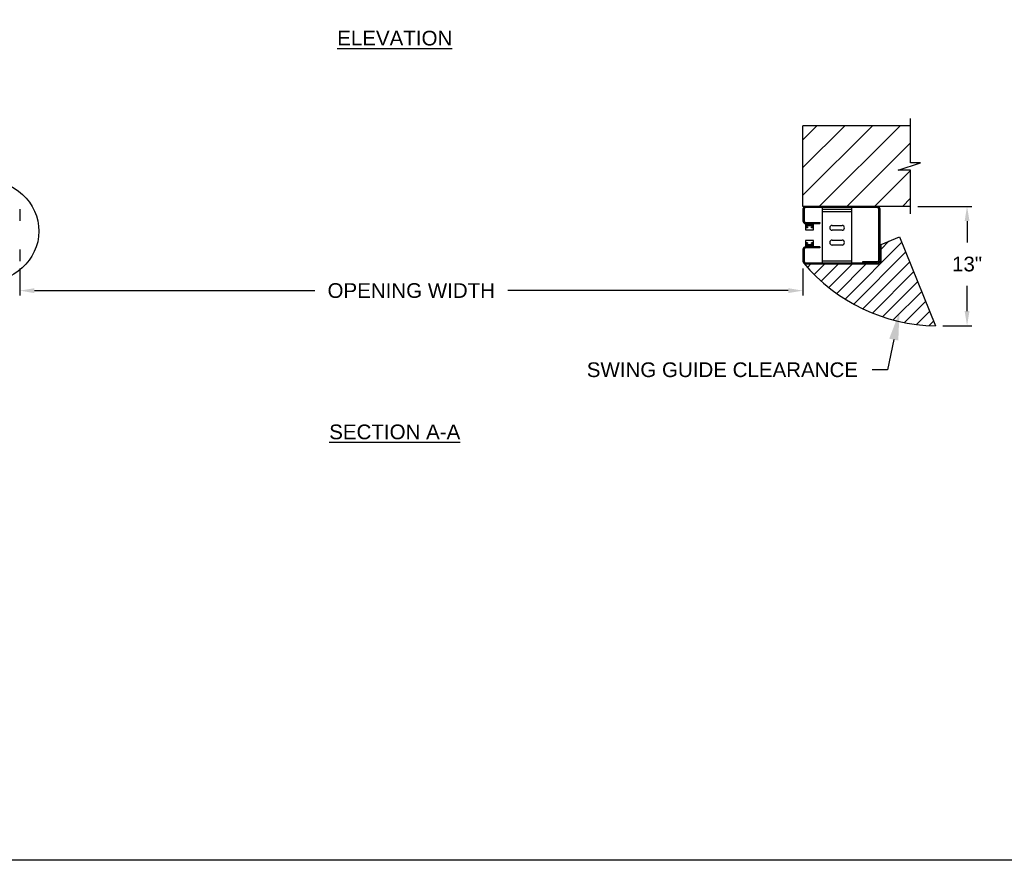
# Model space of a CAD drawing. Header units: inches. Extents: x 170 to 312, y 215 to 248.
# Tile 3 of 216: x 176.28 to 182.56, y 214.76 to 220.12. Entities that reach past the tile are written whole.
import ezdxf
from ezdxf import colors
from ezdxf.entities.mleader import LeaderData, LeaderLine
from ezdxf.math import Vec2, Vec3

# ---------------------------------------------------------------- set-up
doc = ezdxf.new("R2010")
doc.units = ezdxf.units.IN
doc.header["$LTSCALE"] = 0.25
doc.header["$MEASUREMENT"] = 0
for name, color, linetype in [('ANNOTATIONS', 1, 'Continuous'), ('DETAILS', 4, 'Continuous'), ('STANDARD MOTOR RH', 7, 'Continuous')]:
    doc.layers.add(name, color=color, linetype=linetype)
doc.styles.add('ARIAL', font='arial.ttf', dxfattribs={"height": 0.09375})
doc.dimstyles.new('STANDARD$0', dxfattribs={"dimtxt": 0.09375, "dimasz": 0.09375, "dimexe": 0.03125, "dimexo": 0.046875, "dimgap": 0.09, "dimtad": 0, "dimtih": 1, "dimtoh": 1, "dimdec": 4, "dimzin": 0, "dimdsep": 46, "dimtxsty": 'ARIAL', "dimcen": 0.09, "dimadec": 0, "dimazin": 0, "dimtfac": 1, "dimtdec": 4, "dimtofl": 0, "dimtmove": 0, "dimatfit": 1, "dimfxl": 1, "dimtolj": 1, "dimtzin": 0, "dimarcsym": 0})

# ---------------------------------------------------------------- blocks, each defined once
blk = doc.blocks.new('*D278')
at = {"layer": 'ANNOTATIONS', "color": 0, "linetype": 'ByBlock', "lineweight": -2, "transparency": 16777216}
for p, q in [((182.0118, 218.9316), (182.357, 218.9316)), ((182.3257, 218.8378), (182.3257, 218.7014)), ((182.3257, 218.264), (182.3257, 218.4256)), ((182.1706, 218.1702), (182.357, 218.1702))]:
    blk.add_line(p, q, dxfattribs=at)
at = {"layer": 'ANNOTATIONS', "color": 0, "transparency": 16777216}
for points in [[(182.3101, 218.8378), (182.3414, 218.8378), (182.3257, 218.9316)], [(182.3101, 218.264), (182.3414, 218.264), (182.3257, 218.1702)]]:
    blk.add_solid(points, dxfattribs=at)
at = {"layer": 'defpoints', "color": 0, "transparency": 16777216}
for p in [(181.9649, 218.9316), (182.3257, 218.9316), (182.1237, 218.1702)]:
    blk.add_point(p, dxfattribs=at)
at = {"layer": 'ANNOTATIONS', "color": 0, "transparency": 16777216, "insert": (182.3257, 218.5635), "char_height": 0.09375, "attachment_point": 5, "style": 'ARIAL'}
blk.add_mtext('\\A1;13"', dxfattribs=at)
blk = doc.blocks.new('*D267')
at = {"layer": 'ANNOTATIONS', "color": 0, "lineweight": -2, "transparency": 16777216}
for p, q in [((176.2774, 218.5358), (176.2774, 218.3631)), ((181.2774, 218.5358), (181.2774, 218.3631)), ((176.3711, 218.3944), (178.161, 218.3944)), ((181.1836, 218.3944), (179.3937, 218.3944))]:
    blk.add_line(p, q, dxfattribs=at)
at = {"layer": 'ANNOTATIONS', "color": 0, "transparency": 16777216}
for points in [[(176.3711, 218.41), (176.3711, 218.3787), (176.2774, 218.3944)], [(181.1836, 218.41), (181.1836, 218.3787), (181.2774, 218.3944)]]:
    blk.add_solid(points, dxfattribs=at)
at = {"layer": 'defpoints', "color": 0, "transparency": 16777216}
for p in [(176.2774, 218.5826), (181.2774, 218.5826), (181.2774, 218.3944)]:
    blk.add_point(p, dxfattribs=at)
at = {"layer": 'ANNOTATIONS', "color": 0, "transparency": 16777216, "insert": (178.7774, 218.3944), "char_height": 0.09375, "attachment_point": 5, "style": 'ARIAL'}
blk.add_mtext('\\A1;OPENING WIDTH', dxfattribs=at)

msp = doc.modelspace()

# ---------------------------------------------------------------- hatches: boundary and pattern name
at = {"layer": 'STANDARD MOTOR RH'}
h = msp.add_hatch(dxfattribs=at)
h.set_pattern_fill('ANSI31', color=256, style=0)
h.set_pattern_definition([(45, (-1.46754, -31.62372), (-0.08838835, 0.08838835), [])])
h.paths.add_polyline_path([(182.02899, 219.21), (181.96488, 219.21), (181.96488, 219.44721), (181.27738, 219.44721), (181.27738, 218.93158), (181.29556, 218.93158), (181.96488, 218.93158), (181.96488, 219.1631), (181.88692, 219.1631)])
h = msp.add_hatch(dxfattribs=at)
h.set_pattern_fill('ANSI31', color=256, scale=0.5, style=0)
h.set_pattern_definition([(45, (169.85783, 215.93297), (-0.04419417, 0.04419417), [])])
edge = h.paths.add_edge_path()
edge.add_line((181.89367, 218.73701), (181.77738, 218.68977))
edge.add_line((181.77738, 218.68977), (181.77738, 218.58264))
edge.add_arc((181.75951, 218.58264), 0.01787, -89.999885, 0.000989, ccw=False)
edge.add_line((181.75951, 218.56477), (181.29526, 218.56477))
edge.add_arc((181.29526, 218.58264), 0.01788, 224.999017, 269.999203, ccw=False)
edge.add_arc((182.14188, 219.2931), 1.12303, 220.081978, 269.072701)
edge.add_line((182.1237, 218.17022), (181.89367, 218.73701))

# ---------------------------------------------------------------- linework, layer by layer
at = {"layer": 'defpoints'}
msp.add_lwpolyline([(189.05875, 214.75854), (169.58887, 214.75854), (169.58887, 227.49365), (189.05875, 227.49365)], close=True, dxfattribs=at)
at = {"layer": 'DETAILS'}
msp.add_ellipse((176.03992, 218.77548), major_axis=(0.36007, -0.00248), ratio=0.919729, dxfattribs=at)
at = {"layer": 'STANDARD MOTOR RH'}
for p, q in [((181.96488, 219.21), (181.96488, 219.49408)), ((181.27738, 218.93158), (181.27738, 219.44721)), ((181.96488, 219.44721), (181.27738, 219.44721)), ((181.88692, 219.1631), (182.02899, 219.21)), ((182.02899, 219.21), (181.96488, 219.21)), ((181.96488, 219.1631), (181.88692, 219.1631)), ((181.96488, 218.88471), (181.96488, 219.1631)), ((176.27738, 218.91371), (176.27738, 218.84008)), ((181.96488, 218.93158), (181.27738, 218.93158)), ((181.27738, 218.91371), (181.27738, 218.84008)), ((181.28482, 218.91371), (181.28482, 218.84008)), ((181.75207, 218.92414), (181.29526, 218.92414)), ((181.40238, 218.57221), (181.40238, 218.92414)), ((181.58988, 218.91242), (181.40238, 218.91242)), ((181.58988, 218.8968), (181.40238, 218.8968)), ((181.58988, 218.57221), (181.58988, 218.92414)), ((181.76251, 218.59008), (181.76251, 218.91371)), ((181.76995, 218.58264), (181.76995, 218.91371)), ((181.29526, 218.82964), (181.38676, 218.82964)), ((181.29526, 218.82221), (181.29526, 218.79783)), ((181.29526, 218.82221), (181.38676, 218.82221)), ((181.34463, 218.79783), (181.34463, 218.82221)), ((181.38676, 218.82964), (181.38676, 218.82221)), ((181.29526, 218.79783), (181.30776, 218.79783)), ((181.30776, 218.79608), (181.29526, 218.79608)), ((181.29526, 218.79608), (181.29526, 218.78296)), ((181.29526, 218.78296), (181.34463, 218.78296)), ((181.29913, 218.81833), (181.34076, 218.81833)), ((181.29913, 218.80171), (181.29913, 218.81833)), ((181.30776, 218.80171), (181.29913, 218.80171)), ((181.30026, 218.80733), (181.30026, 218.80171)), ((181.33963, 218.80733), (181.30026, 218.80733)), ((181.30776, 218.80171), (181.30776, 218.79608)), ((181.33213, 218.79608), (181.33213, 218.80171)), ((181.34076, 218.80171), (181.33213, 218.80171)), ((181.33213, 218.79783), (181.34463, 218.79783)), ((181.34463, 218.79608), (181.33213, 218.79608)), ((181.33963, 218.80171), (181.33963, 218.80733)), ((181.34076, 218.81833), (181.34076, 218.80171)), ((181.34463, 218.78296), (181.34463, 218.79608)), ((181.46488, 218.81067), (181.52738, 218.81067)), ((181.52738, 218.77942), (181.46488, 218.77942)), ((181.34463, 218.71339), (181.29526, 218.71339)), ((181.29526, 218.71339), (181.29526, 218.70027)), ((181.29526, 218.70027), (181.30776, 218.70027)), ((181.30776, 218.69852), (181.29526, 218.69852)), ((181.29526, 218.69852), (181.29526, 218.67414)), ((181.30776, 218.70027), (181.30776, 218.69464)), ((181.33213, 218.69464), (181.33213, 218.70027)), ((181.33213, 218.70027), (181.34463, 218.70027)), ((181.34463, 218.69852), (181.33213, 218.69852)), ((181.34463, 218.70027), (181.34463, 218.71339)), ((181.34463, 218.67414), (181.34463, 218.69852)), ((181.46488, 218.71692), (181.52738, 218.71692)), ((181.77738, 218.68977), (181.89367, 218.73701)), ((181.89367, 218.73701), (182.1237, 218.17022)), ((176.27738, 218.65627), (176.27738, 218.58264)), ((181.27738, 218.65627), (181.27738, 218.58264)), ((181.28482, 218.65627), (181.28482, 218.58264)), ((181.38676, 218.67414), (181.29526, 218.67414)), ((181.38676, 218.66671), (181.29526, 218.66671)), ((181.29913, 218.67802), (181.29913, 218.69464)), ((181.29913, 218.69464), (181.30776, 218.69464)), ((181.34076, 218.67802), (181.29913, 218.67802)), ((181.30026, 218.69464), (181.30026, 218.68902)), ((181.30026, 218.68902), (181.33963, 218.68902)), ((181.33213, 218.69464), (181.34076, 218.69464)), ((181.33963, 218.68902), (181.33963, 218.69464)), ((181.34076, 218.69464), (181.34076, 218.67802)), ((181.38676, 218.67414), (181.38676, 218.66671)), ((181.52738, 218.68567), (181.46488, 218.68567)), ((181.76995, 218.68977), (181.77738, 218.68977)), ((181.77738, 218.58264), (181.77738, 218.68977)), ((181.29526, 218.57221), (181.75951, 218.57221)), ((181.40238, 218.58392), (181.58988, 218.58392)), ((181.66057, 218.57964), (181.75207, 218.57964)), ((181.66057, 218.57221), (181.66057, 218.57964)), ((181.29526, 218.56477), (181.75951, 218.56477))]:
    msp.add_line(p, q, dxfattribs=at)
for centre, radius, start, end in [((181.29526, 218.91371), 0.01788, 90, 180), ((181.29526, 218.91371), 0.01044, 90, 180), ((181.75207, 218.91371), 0.01788, 0, 90), ((181.75207, 218.91371), 0.01044, 0, 90), ((181.29526, 218.84008), 0.01788, 180, 270), ((181.29526, 218.84008), 0.01044, 180, 270), ((181.46488, 218.79505), 0.01563, 90, 270), ((181.52738, 218.79505), 0.01563, 270, 90), ((181.46488, 218.7013), 0.01563, 90, 270), ((181.52738, 218.7013), 0.01563, 270, 90), ((181.29526, 218.65627), 0.01788, 90, 180), ((181.29526, 218.65627), 0.01044, 90, 180), ((181.29526, 218.58264), 0.01788, 180, 270), ((182.14188, 219.2931), 1.12303, 220.081978, 269.072701), ((181.29526, 218.58264), 0.01044, 180, 270), ((181.75207, 218.59008), 0.01044, 270, 0), ((181.75207, 218.59008), 0.01787, 270, 0), ((181.75951, 218.58264), 0.01788, 270, 0), ((181.75951, 218.58264), 0.01044, 270, 0)]:
    msp.add_arc(centre, radius, start, end, dxfattribs=at)

# ---------------------------------------------------------------- texts
at = {"layer": 'ANNOTATIONS', "char_height": 0.09375, "attachment_point": 2, "style": 'ARIAL'}
for s, insert, width in [('{\\LELEVATION}', (178.67187, 220.05299), 3.0834986), ('{\\LSECTION A-A}', (178.67187, 217.5398), 1.3823677)]:
    msp.add_mtext(s, dxfattribs=dict(at, insert=insert, width=width))

# ---------------------------------------------------------------- dimensions: what is measured, and where the dimension line sits
at = {"layer": 'ANNOTATIONS'}
dim = msp.add_linear_dim(base=(182.32573, 218.93158), p1=(182.1237, 218.17022), p2=(181.96488, 218.93158), angle=90, text='13"', dimstyle='STANDARD$0', override={"dimarcsym": 1}, dxfattribs=at)
dim.commit()
dim.dimension.update_dxf_attribs({"geometry": '*D278', "text_midpoint": (182.32573, 218.56355), "dimtype": 160})
dim = msp.add_linear_dim(base=(181.27738, 218.39436), p1=(176.27738, 218.58264), p2=(181.27738, 218.58264), text='OPENING WIDTH', dimstyle='STANDARD$0', dxfattribs=at)
dim.commit()
dim.dimension.update_dxf_attribs({"geometry": '*D267', "text_midpoint": (178.77738, 218.39436)})

# ---------------------------------------------------------------- leaders
ml = msp.add_multileader_mtext('Standard', dxfattribs=at)
ml.set_content('SWING GUIDE CLEARANCE', color=256, style='ARIAL')
ml.set_leader_properties()
ml.build(insert=Vec2(0, 0))
ml.multileader.update_dxf_attribs({"dogleg_length": 0.36, "arrow_head_size": 0.18})
ctx = ml.context
ctx.base_point, ctx.char_height, ctx.arrow_head_size, ctx.landing_gap_size, ctx.plane_origin = Vec3(179.82063, 217.88883), 0.09375, 0.18, 0.09, Vec3(179.44792, 217.53066)
ctx.text_align_type = 2
notes = []
notes.append((ctx, [(1, (1, 1, 0), (181.81762, 217.88883), (-1, 0), 0.09796, [(0, [(181.89431, 218.25799)], 0, [])])]))
ctx.mtext.insert, ctx.mtext.alignment, ctx.mtext.flow_direction = Vec3(181.62966, 217.93651), 3, 5
for ctx, leaders in notes:
    for number, flags, end, landing, length, lines in leaders:
        leader = LeaderData()
        leader.index, (leader.has_last_leader_line, leader.has_dogleg_vector, leader.attachment_direction) = number, flags
        leader.last_leader_point, leader.dogleg_vector, leader.dogleg_length = Vec3(end), Vec3(landing), length
        for number, points, colour, breaks in lines:
            line = LeaderLine()
            line.index, line.vertices, line.color, line.breaks = number, Vec3.list(points), colors.encode_raw_color(colour), breaks
            leader.lines.append(line)
        ctx.leaders.append(leader)

doc.saveas('drawing.dxf')
